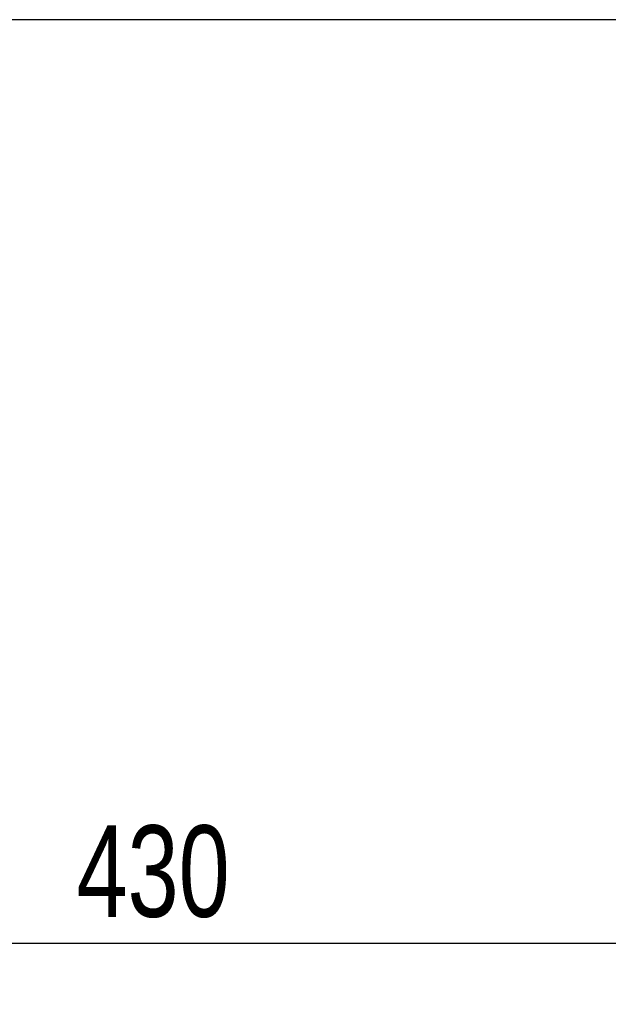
# Model space of a CAD drawing. Header units: millimetres. Extents: x 0 to 420, y 0 to 297.
# Tile 58 of 88: x 299 to 318, y 140 to 173. Entities that reach past the tile are written whole.
import ezdxf

# ---------------------------------------------------------------- set-up
doc = ezdxf.new("R2010")
doc.units = ezdxf.units.MM
doc.layers.add('QUOTE', color=174, linetype='Continuous')
doc.styles.add('SLDTEXTSTYLE3', font='TXT', dxfattribs={"width": 0.75})
doc.dimstyles.new('SLDDIMSTYLE1', dxfattribs={"dimtxt": 3, "dimasz": 3, "dimexe": 0, "dimexo": 0.0625, "dimgap": 0.75, "dimtad": 1, "dimdec": 0, "dimlfac": 8.795212, "dimrnd": 1e-09, "dimzin": 12, "dimdsep": 46, "dimtxsty": 'SLDTEXTSTYLE3', "dimsah": 1, "dimcen": 0.09, "dimadec": 0, "dimazin": 3, "dimtfac": 1, "dimtdec": 3, "dimtofl": 0, "dimtmove": 0, "dimatfit": 3, "dimfxl": 0, "dimfrac": 2, "dimtolj": 1, "dimtzin": 12, "dimarcsym": 0})

# ---------------------------------------------------------------- blocks, each defined once
blk = doc.blocks.new('_D_1')
at = {"layer": 'QUOTE'}
for p, q in [((279.884, 158.06), (279.884, 140.306)), ((328.775, 158.06), (328.775, 140.306)), ((279.884, 142.306), (328.775, 142.306))]:
    blk.add_line(p, q, dxfattribs=at)
for points in [[(279.884, 142.306), (282.884, 141.806), (282.884, 142.806)], [(328.775, 142.306), (325.775, 142.806), (325.775, 141.806)]]:
    blk.add_solid(points, dxfattribs=at)
at = {"layer": 'QUOTE', "insert": (301.005, 146.173), "char_height": 3, "attachment_point": 1, "style": 'SLDTEXTSTYLE3'}
blk.add_mtext('430', dxfattribs=at)

msp = doc.modelspace()

# ---------------------------------------------------------------- linework, layer by layer
at = {"color": 7, "linetype": 'Continuous', "lineweight": 25}
msp.add_line((329.3273, 172.5887), (290.6699, 172.5887), dxfattribs=at)

# ---------------------------------------------------------------- dimensions: what is measured, and where the dimension line sits
at = {"layer": 'QUOTE'}
dim = msp.add_linear_dim(base=(328.7747, 142.306), p1=(279.8844, 160.0595), p2=(328.7747, 160.0595), dimstyle='SLDDIMSTYLE1', dxfattribs=at)
dim.commit()
dim.dimension.update_dxf_attribs({"geometry": '_D_1', "text_midpoint": (304.3296, 142.306), "dimtype": 160})

doc.saveas('drawing.dxf')
